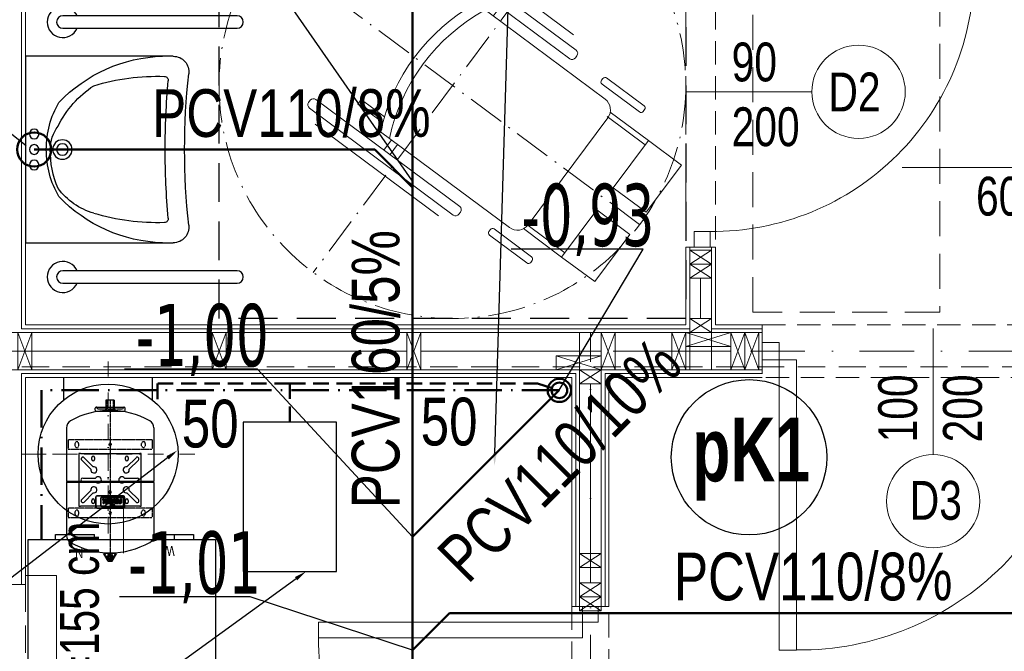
# Model space of a CAD drawing. Header units: inches. Extents: x 57112 to 98566, y -51777 to -16564.
# Tile 58 of 138: x 73683 to 73999, y -20567 to -20364. Entities that reach past the tile are written whole.
import ezdxf
from ezdxf import colors
from ezdxf.entities.mleader import LeaderData, LeaderLine
from ezdxf.lldxf.tags import DXFTag
from ezdxf.math import Vec2, Vec3

# ---------------------------------------------------------------- set-up
doc = ezdxf.new("R2010")
doc.units = ezdxf.units.IN
doc.header["$MEASUREMENT"] = 0
for name, pattern in [('ACAD_ISO10W100', [18.5, 12, -3, 0.5, -3]), ('DASHDOT', [1, 0.5, -0.25, 0, -0.25]), ('DASHED', [0.75, 0.5, -0.25]), ('HIDDEN', [0.375, 0.25, -0.125])]:
    doc.linetypes.add(name, pattern=pattern)
doc.layers.get('0').update_dxf_attribs({"color": 251, "lineweight": 0})
for name, color, linetype, lineweight in [('# 01 WODA SREDNICE', 184, 'Continuous', 0), ('# 06 KOCIOŁ', 202, 'Continuous', 30), ('## 02 KS NAD POSADZKĄ', 3, 'DASHED', 30), ('## 02 KS PION', 3, 'Continuous', 30), ('## 02 KS POD POSADZKĄ', 24, 'Continuous', 50), ('## 02 KS SREDNICE', 24, 'Continuous', 15), ('## 05 PODGRZEWACZ', 1, 'SOLID', 30), ('## 08 CENTRALA REKUP', 204, 'Continuous', 25), ('A10-łazienka', 250, 'Continuous', 0), ('CP_LOGO', 7, 'Continuous', 35), ('Kociol', 6, 'Continuous', 30), ('p--dach', 251, 'Continuous', 30), ('p--drzwi', 251, 'Continuous', 0), ('p--konst-słupy', 251, 'Continuous', 0), ('p--ocieplenie w.wew.', 251, 'Continuous', 0), ('p--okna', 251, 'Continuous', 0), ('p--opis drzwi', 252, 'Continuous', 0), ('p--opis okna', 251, 'Continuous', 0), ('p--opisy dodatkowe', 251, 'Continuous', 0), ('p--osie konstr', 250, 'DASHDOT', 15), ('p--podciąg', 251, 'Continuous', 0), ('p--płyta GK', 251, 'Continuous', 0), ('p--wyłaz', 251, 'Continuous', 0), ('p--łazienka NP', 250, 'Continuous', 25), ('p--ściana szkielet', 251, 'Continuous', 0)]:
    doc.layers.add(name, color=color, linetype=linetype, lineweight=lineweight)
for name, color, linetype in [('# 02 KS RZEDNE', 26, 'Continuous'), ('CP_AXIS', 143, 'DASHDOT'), ('cp_hidde', 203, 'HIDDEN'), ('Reflex_140', 140, 'Continuous')]:
    doc.layers.add(name, color=color, linetype=linetype)
doc.styles.add('1-100', font='arial.ttf', dxfattribs={"width": 0.75, "height": 18})
doc.styles.add('1-50', font='arial.ttf', dxfattribs={"width": 0.75, "height": 12.5})
doc.styles.add('GENERATED_STYLE_3', font='txt')
doc.styles.add('GENERATED_STYLE_7', font='arialbd.ttf', dxfattribs={"width": 0.75})
doc.styles.add('PZ', font='romand.shx', dxfattribs={"width": 0.7})
doc.styles.add('SLDTEXTSTYLE2', font='TXT', dxfattribs={"width": 0.605})
doc.styles.get("Standard").update_dxf_attribs({"font": 'arial.ttf', "width": 0.75})
doc.styles.add('STYL-1', font='arial.ttf', dxfattribs={"width": 0.75})
doc.linetypes.add('BATTING', pattern='A,0.0001,-0.1,[134,ltypeshp.shx,S=0.1,R=0,X=-0.1,Y=0],-0.2,[134,ltypeshp.shx,S=0.1,R=180,X=0.1,Y=0],-0.1', length=0.4001)
tags = doc.linetypes.add('SOLID', pattern=[10, 10, 0]).pattern_tags.tags
tags[6:7] = [DXFTag(74, 4), DXFTag(75, 0), DXFTag(340, '0'), DXFTag(46, 0.0), DXFTag(50, 0.0), DXFTag(44, 0.0), DXFTag(45, 0.0)]
tags[4:5] = [DXFTag(74, 4), DXFTag(75, 0), DXFTag(340, '0'), DXFTag(46, 0.0), DXFTag(50, 0.0), DXFTag(44, 0.0), DXFTag(45, 0.0)]
doc.dimstyles.new('PZ', dxfattribs={"dimscale": 0.5, "dimtxt": 2.2, "dimasz": 0, "dimexe": 0, "dimexo": 0, "dimgap": 0.5, "dimtad": 1, "dimdec": 1, "dimlfac": 0.1, "dimzin": 0, "dimdsep": 46, "dimtxsty": 'PZ', "dimcen": 0.09, "dimse1": 1, "dimse2": 1, "dimsd1": 1, "dimsd2": 1, "dimclrd": 8, "dimclre": 8, "dimclrt": 256, "dimadec": 0, "dimazin": 0, "dimtfac": 1, "dimtdec": 1, "dimtofl": 0, "dimtmove": 1, "dimatfit": 3, "dimfxl": 1, "dimtolj": 1, "dimtzin": 0, "dimarcsym": 0})

# ---------------------------------------------------------------- blocks, each defined once
blk = doc.blocks.new('znak-niepeł.')
at = {"linetype": 'ACAD_ISO10W100'}
for p, q in [((-44.78, 60.17), (44.78, -60.17)), ((-60.11, -44.74), (60.22, 44.82))]:
    blk.add_line(p, q, dxfattribs=at)
for p, q in [((6.52, 45.77), (-39.7, 11.37)), ((0.79, 45.85), (-38.86, 16.34)), ((8.84, 44.81), (8.33, 45.5)), ((-37.65, 8.61), (8.58, 43.01)), ((-4.98, 24.9), (3.02, 30.85)), ((4.08, 29.42), (-3.37, 23.87)), ((3.02, 30.85), (4.08, 29.42)), ((-7.61, 26.43), (-49, -4.38)), ((-13.28, 26.74), (-11.11, 23.83)), ((-15.26, 25.27), (-13.09, 22.35)), ((-39.96, 9.56), (-39.45, 8.87)), ((-49.51, 2.46), (-61.55, -6.5)), ((-60.06, -8.5), (-48.02, 0.46)), ((-47.85, 1.66), (-48.31, 2.28)), ((43.94, -4.5), (-2.29, -38.9)), ((29.35, -4.53), (21.9, -10.08)), ((22.42, -11.92), (30.42, -5.96)), ((30.42, -5.96), (29.35, -4.53)), ((46.26, -5.46), (45.74, -4.77)), ((-62.91, -17.73), (-50.66, -8.62)), ((-61.72, -7.7), (-61.26, -8.32)), ((-0.23, -41.66), (45.99, -7.26)), ((-61.88, -19.11), (-49.64, -10)), ((-49.89, -10.39), (-24.28, -44.8)), ((44.14, -12.41), (4.49, -41.92)), ((-18.26, -45.68), (23.13, -14.88)), ((-73.54, -25.65), (-62.91, -17.73)), ((-62.91, -17.73), (-51.63, -32.88)), ((17.65, -18.95), (20.1, -22.24)), ((19.63, -17.48), (22.08, -20.77)), ((-62.26, -40.8), (-73.54, -25.65)), ((-51.63, -32.88), (-62.26, -40.8)), ((-46.32, -40.01), (-56.96, -47.93)), ((-35.05, -55.17), (-46.32, -40.01)), ((-2.55, -40.71), (-2.04, -41.4)), ((-36.07, -53.79), (-23.83, -44.68)), ((-35.05, -55.17), (-22.8, -46.05)), ((-25.39, -55.09), (-13.35, -46.13)), ((-12.15, -46.31), (-11.68, -46.93)), ((-56.96, -47.93), (-45.68, -63.08)), ((-11.86, -48.13), (-23.9, -57.09)), ((-45.68, -63.08), (-35.05, -55.17)), ((-25.1, -56.91), (-25.56, -56.29))]:
    blk.add_line(p, q)
blk.add_circle((0.05, 0.04), 75, dxfattribs=at)
for centre, radius, start, end in [((7.29, 44.73), 1.29, 36.657, 126.657), ((7.81, 44.04), 1.29, 306.657, 36.657), ((-37.44, -27.86), 61.95, 12.0996, 61.2145), ((-40.29, -29.99), 61.95, 12.0996, 61.2145), ((-38.93, 10.33), 1.29, 126.657, 216.657), ((-38.42, 9.64), 1.29, 216.657, 306.657), ((-49, 1.77), 0.86, 36.657, 126.657), ((-48.54, 1.15), 0.86, 306.657, 36.657), ((-46.44, -7.83), 4.3, 126.657, 216.657), ((44.71, -5.54), 1.29, 36.657, 126.657), ((45.22, -6.23), 1.29, 306.657, 36.657), ((-61.03, -7.19), 0.86, 126.657, 216.657), ((-60.57, -7.81), 0.86, 216.657, 306.657), ((-1.52, -39.94), 1.29, 126.657, 216.657), ((-1, -40.63), 1.29, 216.657, 306.657), ((-20.83, -42.23), 4.3, 216.657, 306.657), ((-12.84, -46.82), 0.86, 36.657, 126.657), ((-12.37, -47.44), 0.86, 306.657, 36.657), ((-24.87, -55.78), 0.86, 126.657, 216.657), ((-24.41, -56.4), 0.86, 216.657, 306.657)]:
    blk.add_arc(centre, radius, start, end)
blk = doc.blocks.new('umyw-niepeł.')
for p, q in [((-30, -47.5), (-30, 0)), ((-30, 0), (30, 0)), ((30, 0), (30, -47.5))]:
    blk.add_line(p, q)
for centre, radius in [((-5, -2.81), 1.56), ((0, -2.81), 1.56), ((5, -2.81), 1.56), ((0, -11.88), 3.12), ((0, -11.88), 1.87)]:
    blk.add_circle(centre, radius)
for centre, radius, start, end in [((-0.15, -36.46), 29.75, 89.7122, 120.2976), ((0, -20.47), 12.5, 90, 126.8699), ((0.15, -36.46), 29.75, 59.7024, 90.2878), ((0.1, -39.96), 31.99, 67.1962, 90.1839), ((17.88, -45.46), 47.9, 133.6028, 178.3225), ((7.86, -41), 34.18, 116.6999, 146.1707), ((-0.98, -28.44), 22.46, 16.7253, 53.1301), ((-17.88, -45.46), 47.9, 1.6775, 46.3972), ((48, -42.57), 71.56, 163.2747, 181.6875), ((-48, -42.57), 71.56, 358.3125, 16.7253), ((-22.28, -44.64), 1.25, 181.6875, 276.5492), ((0, -295.23), 250.33, 89.9992, 95.0732), ((0, -295.23), 250.33, 84.9268, 90.0008), ((22.28, -44.64), 1.25, 263.4508, 358.3125), ((-25, -47.5), 5, 180, 277.7128), ((25, -47.5), 5, 262.2872, 0), ((0, -278.94), 227.79, 83.8689, 96.1311)]:
    blk.add_arc(centre, radius, start, end)
blk = doc.blocks.new('drzwi-90-100')
for p, q in [((10.1, 87.38), (5.05, 87.38)), ((5.05, 87.38), (5.05, 2.53)), ((10.1, 2.53), (10.1, 87.38)), ((5.05, 2.53), (0, 2.53)), ((0, 2.53), (0, -2.53)), ((5.05, -2.53), (5.05, 2.53)), ((5.05, 2.53), (10.1, 2.53)), ((100, 2.53), (94.95, 2.53)), ((94.95, 2.53), (94.95, -2.53)), ((100, -2.53), (100, 2.53)), ((0, -2.53), (5.05, -2.53)), ((94.95, -2.53), (100, -2.53))]:
    blk.add_line(p, q)
blk.add_arc((10.8, 3.23), 84.15, 359.5233, 90.4767)
blk = doc.blocks.new('okno-110-33.15')
at = {"linetype": 'Continuous', "ltscale": 35}
for p, q in [((0, 39.15), (110, 39.15)), ((-3, -10), (113, -10))]:
    blk.add_line(p, q, dxfattribs=at)
for p, q in [((0, 39.15), (0, 33.15)), ((110, 33.15), (110, 39.15)), ((3, 33.15), (3, 21.95)), ((107, 21.95), (107, 33.15)), ((5, 21.95), (0, 21.95)), ((0, 21.95), (0, 16.95)), ((0, 21.95), (0, 0)), ((105, 21.95), (5, 21.95)), ((5, 16.95), (5, 21.95)), ((5, 20.61), (105, 20.61)), ((110, 21.95), (105, 21.95)), ((105, 21.95), (105, 16.95)), ((110, 0), (110, 21.95)), ((110, 16.95), (110, 21.95)), ((0, 16.95), (5, 16.95)), ((5, 18.45), (105, 18.45)), ((5, 16.95), (105, 16.95)), ((105, 16.95), (110, 16.95)), ((-3, 0), (-3, -10)), ((0, 0), (-3, 0)), ((110, 0), (113, 0)), ((113, 0), (113, -10))]:
    blk.add_line(p, q)
at = {"linetype": 'HIDDEN', "ltscale": 35}
for p, q in [((0, 33.15), (110, 33.15)), ((0, 0), (110, 0))]:
    blk.add_line(p, q, dxfattribs=at)
blk = doc.blocks.new('ukł.słupów-1K')
at = {"ltscale": 35}
for p, q in [((242.4, 316.5), (235.4, 316.5)), ((257.65, 278.05), (257.65, 290.05)), ((207, 278.01), (200, 278.01)), ((207, 200.5), (200, 200.5))]:
    blk.add_line(p, q, dxfattribs=at)
for p, q in [((235.4, 312), (242.4, 316.5)), ((235.4, 316.5), (242.4, 312)), ((235.4, 307.5), (242.4, 312)), ((235.4, 312), (242.4, 307.5)), ((235.4, 290.05), (242.4, 294.55)), ((235.4, 294.55), (242.4, 290.05)), ((19.5, 290.05), (24, 278.05)), ((24, 290.05), (19.5, 278.05)), ((82, 290.05), (86.5, 278.05)), ((86.5, 290.05), (82, 278.05)), ((144.5, 290.05), (149, 278.05)), ((149, 290.05), (144.5, 278.05)), ((207, 290.05), (211.5, 278.05)), ((211.5, 290.05), (207, 278.05)), ((229.65, 290.05), (234.15, 278.05)), ((234.15, 290.05), (229.65, 278.05)), ((234.15, 285.55), (248.65, 290.05)), ((234.15, 290.05), (248.65, 285.55)), ((248.65, 290.05), (253.15, 278.05)), ((253.15, 290.05), (248.65, 278.05)), ((253.15, 290.05), (257.65, 278.05)), ((257.65, 290.05), (253.15, 278.05)), ((192.5, 278.05), (207, 282.55)), ((192.5, 282.55), (207, 278.05)), ((200, 273.55), (207, 278.05)), ((200, 278.05), (207, 273.55)), ((200, 214.5), (207, 219)), ((200, 219), (207, 214.5)), ((200, 205), (207, 209.5)), ((200, 209.5), (207, 205)), ((200, 200.5), (207, 205)), ((200, 205), (207, 200.5))]:
    blk.add_line(p, q)
for points in [[(235.4, 316.5), (242.4, 316.5), (242.4, 312), (235.4, 312)], [(235.4, 312), (242.4, 312), (242.4, 307.5), (235.4, 307.5)], [(235.4, 294.55), (242.4, 294.55), (242.4, 290.05), (235.4, 290.05)], [(24, 290.05), (24, 278.05), (19.5, 278.05), (19.5, 290.05)], [(86.5, 290.05), (86.5, 278.05), (82, 278.05), (82, 290.05)], [(149, 290.05), (149, 278.05), (144.5, 278.05), (144.5, 290.05)], [(211.5, 290.05), (211.5, 278.05), (207, 278.05), (207, 290.05)], [(234.15, 290.05), (234.15, 278.05), (229.65, 278.05), (229.65, 290.05)], [(234.15, 290.05), (248.65, 290.05), (248.65, 285.55), (234.15, 285.55)], [(253.15, 290.05), (253.15, 278.05), (248.65, 278.05), (248.65, 290.05)], [(257.65, 290.05), (257.65, 278.05), (253.15, 278.05), (253.15, 290.05)], [(192.5, 282.55), (207, 282.55), (207, 278.05), (192.5, 278.05)], [(200, 278.05), (207, 278.05), (207, 273.55), (200, 273.55)], [(200, 219), (207, 219), (207, 214.5), (200, 214.5)], [(200, 209.5), (207, 209.5), (207, 205), (200, 205)], [(200, 205), (207, 205), (207, 200.5), (200, 200.5)]]:
    blk.add_lwpolyline(points, close=True)
blk = doc.blocks.new('uchwyt stojący')
at = {"linetype": 'Continuous', "ltscale": 12}
for points in [[(58, 2), (2, 2)], [(2, -2), (58, -2)]]:
    blk.add_lwpolyline(points, dxfattribs=at)
for centre, radius, start, end in [((58, 0), 5, 203.5782, 156.4218), ((2, 0), 2, 90, 270), ((58, 0), 2, 270, 90)]:
    blk.add_arc(centre, radius, start, end, dxfattribs=at)
blk = doc.blocks.new('A$C6761D7C6')
at = {"layer": 'CP_AXIS', "color": 0}
blk.add_line((517.7, 140), (0, 140), dxfattribs=at)
at = {"layer": 'cp_hidde', "color": 0}
for p, q in [((140.2, 275), (140.2, 5)), ((170.2, 275), (140.2, 275)), ((170.2, 5), (170.2, 275)), ((360.2, 275), (360.2, 5)), ((390.2, 275), (360.2, 275)), ((390.2, 5), (390.2, 275)), ((151.7, 252.8), (158.7, 252.8)), ((158.7, 241.3), (151.7, 241.3)), ((371.7, 252.8), (378.7, 252.8)), ((378.7, 241.3), (371.7, 241.3)), ((3, 143.6), (3, 136.4)), ((3.6, 144.6), (7.6, 147)), ((3.6, 135.4), (7.6, 133)), ((6.2, 144.5), (14.7, 144.5)), ((6.2, 144.5), (6.2, 135.5)), ((6.2, 135.5), (14.7, 135.5)), ((7.6, 147), (15.6, 147)), ((7.6, 147), (7.6, 133)), ((7.6, 133), (15.6, 133)), ((10.1, 148.5), (25.6, 157.9)), ((10.1, 148.5), (18.9, 148.5)), ((10.1, 148.5), (10.1, 131.5)), ((10.1, 131.5), (25.6, 122.1)), ((10.1, 131.5), (18.9, 131.5)), ((14.7, 144.5), (14.7, 135.5)), ((14.7, 143), (26.2, 143)), ((14.7, 137), (26.2, 137)), ((16.8, 144.5), (19.6, 146.2)), ((16.8, 145.8), (16.8, 134.2)), ((16.8, 135.5), (19.6, 133.8)), ((20.2, 147.3), (20.2, 132.7)), ((153.2, 143), (157.2, 143)), ((157.2, 137), (153.2, 137)), ((373.2, 143), (377.2, 143)), ((377.2, 137), (373.2, 137)), ((151.7, 38.8), (158.7, 38.8)), ((371.7, 38.8), (378.7, 38.8)), ((170.2, 5), (140.2, 5)), ((158.7, 27.3), (151.7, 27.3)), ((390.2, 5), (360.2, 5)), ((378.7, 27.3), (371.7, 27.3))]:
    blk.add_line(p, q, dxfattribs=at)
at = {"layer": 'cp_hidde', "color": 0, "extrusion": (-1, 1e-16, 0)}
for p, q in [((489.7, 179), (489.7, 101)), ((495.7, 153.5), (489.7, 153.5)), ((517.7, 149.5), (489.7, 149.5)), ((517.7, 130.6), (489.7, 130.6)), ((495.7, 126.6), (489.7, 126.6))]:
    blk.add_line(p, q, dxfattribs=at)
at = {"layer": 'cp_hidde', "color": 0}
for centre, radius, start, end in [((151.7, 247), 5.75, 90, 270), ((158.7, 247), 5.75, 270, 90), ((371.7, 247), 5.75, 90, 270), ((378.7, 247), 5.75, 270, 90), ((492.7, 179), 3, 90, 180), ((492.7, 185), 3, 270, 0), ((153.2, 140), 3, 90, 270), ((157.2, 140), 3, 270, 90), ((373.2, 140), 3, 90, 270), ((377.2, 140), 3, 270, 90), ((492.7, 101), 3, 180, 270), ((492.7, 95), 3, 0, 90), ((151.7, 33), 5.75, 90, 270), ((158.7, 33), 5.75, 270, 90), ((371.7, 33), 5.75, 90, 270), ((378.7, 33), 5.75, 270, 90)]:
    blk.add_arc(centre, radius, start, end, dxfattribs=at)
for centre, major_axis, ratio, start_param, end_param in [((25, 159), (0, 1.26), 0.992948, 3.682012, 4.712389), ((4.2, 143.6), (-1.25, 0), 0.992603, -1.030377, 0), ((4.2, 136.4), (-1.25, 0), 0.992603, 0, 1.030377), ((15.6, 145.8), (0, 1.26), 0.994256, -1.570796, 0), ((15.6, 134.2), (0, 1.26), 0.994256, 3.141593, 4.712389), ((18.9, 147.3), (0, 1.26), 0.994256, -1.570796, 0), ((18.9, 132.7), (0, 1.26), 0.994256, 3.141593, 4.712389), ((18.9, 147.3), (0, 1.26), 0.994256, 3.693248, 4.712389), ((18.9, 132.7), (0, 1.26), 0.994256, -1.570796, -0.551655), ((25, 121), (0, 1.26), 0.99305, -1.570796, -0.54042)]:
    blk.add_ellipse(centre, major_axis=major_axis, ratio=ratio, start_param=start_param, end_param=end_param, dxfattribs=at)
at = {"layer": 'CP_LOGO', "color": 0, "extrusion": (-1, 6.12323e-17, 0)}
for p, q in [((171, 181.3), (171, 98.7)), ((175.8, 166.8), (175.8, 99.6)), ((205.5, 186.3), (176, 186.3)), ((202.6, 169.6), (178.6, 169.6)), ((185.2, 162.9), (188.2, 162.9)), ((185.2, 159.6), (185.2, 162.9)), ((188.4, 159.6), (185.2, 159.6)), ((200.3, 159.7), (197, 159.7)), ((197.5, 163), (200.3, 163)), ((200.3, 163), (200.3, 159.7)), ((205.4, 99.6), (205.4, 166.8)), ((210.5, 98.7), (210.5, 181.3)), ((179.2, 136.6), (200.3, 136.6)), ((179.2, 133.3), (179.2, 136.6)), ((200.3, 133.3), (179.2, 133.3)), ((179.2, 131.6), (182.3, 131.6)), ((179.2, 129.3), (179.2, 131.6)), ((182.3, 131.6), (182.3, 130)), ((183.6, 128.8), (185.2, 128.8)), ((185.2, 154.9), (188.4, 154.9)), ((185.2, 151.6), (185.2, 154.9)), ((188.2, 151.6), (185.2, 151.6)), ((185.2, 143.9), (185.2, 145)), ((185.2, 131.3), (188, 131.3)), ((185.2, 128.8), (185.2, 131.3)), ((187.9, 144.7), (187.9, 144.2)), ((188, 131.3), (188, 128.8)), ((188, 128.8), (200.3, 128.8)), ((191.5, 146.8), (190.8, 146.8)), ((190.8, 142.1), (191.5, 142.1)), ((194.7, 138.8), (190.9, 138.8)), ((191, 157), (191, 157.5)), ((191, 150.1), (194, 150.1)), ((191.5, 142.1), (191.5, 146.8)), ((194, 150.1), (194, 142.1)), ((194, 142.1), (194.7, 142.1)), ((194.4, 157.8), (194.4, 157)), ((197.3, 154.9), (200.3, 154.9)), ((200.3, 151.7), (197.4, 151.7)), ((197.4, 149.4), (200.3, 149.4)), ((197.4, 144.9), (197.4, 149.4)), ((200.3, 154.9), (200.3, 151.7)), ((200.3, 149.4), (200.3, 144.4)), ((200.3, 136.6), (200.3, 133.3)), ((200.3, 136.6), (200.3, 136.6)), ((200.3, 128.8), (200.3, 125.5)), ((178.6, 96.8), (202.6, 96.8)), ((185.2, 125.5), (182.9, 125.5)), ((185.2, 123.5), (185.2, 125.5)), ((188, 123.5), (185.2, 123.5)), ((185.2, 116.7), (185.2, 117.7)), ((185.2, 110.5), (188.2, 110.5)), ((185.2, 110.5), (185.2, 110.5)), ((185.2, 108.1), (185.2, 110.5)), ((187.9, 117.4), (187.9, 116.9)), ((188, 125.5), (188, 123.5)), ((200.3, 125.5), (188, 125.5)), ((188.2, 110.5), (188.2, 108.8)), ((200.3, 103.3), (189.9, 103.3)), ((190.7, 106.6), (200.3, 106.6)), ((191.5, 119.6), (190.8, 119.6)), ((190.8, 114.8), (191.5, 114.8)), ((194.7, 111.6), (190.9, 111.6)), ((191, 122.8), (194, 122.8)), ((191.5, 114.8), (191.5, 119.6)), ((194, 122.8), (194, 114.8)), ((194, 114.8), (194.7, 114.8)), ((197.4, 122.1), (200.3, 122.1)), ((197.4, 117.6), (197.4, 122.1)), ((200.3, 122.1), (200.3, 117.1)), ((200.3, 106.6), (200.3, 103.3)), ((200.3, 106.6), (200.3, 106.6)), ((200.3, 103.3), (200.3, 103.3)), ((176, 93.7), (205.5, 93.7))]:
    blk.add_line(p, q, dxfattribs=at)
at = {"layer": 'CP_LOGO', "color": 0}
for centre, radius, start, end in [((176, 181.3), 5, 90, 180), ((178.6, 166.8), 2.8, 90, 180), ((188.1, 155.7), 7.23, 69.4016, 89.5558), ((188.3, 154.8), 4.84, 77.4525, 88.5407), ((188.8, 157.1), 2.5, 47.8268, 78.6263), ((189.1, 157.6), 1.9, 358.0747, 44.2041), ((189, 158.1), 4.61, 36.1864, 69.5862), ((196.6, 157.8), 4.92, 110.5883, 141.7432), ((196.3, 157.7), 1.82, 119.0147, 176.8568), ((198.6, 151.3), 11.7, 95.3251, 108.3885), ((197.1, 156), 3.7, 92.1152, 118.2265), ((202.6, 166.8), 2.8, 0, 90), ((205.5, 181.3), 5, 0, 90), ((183.9, 129.4), 4.64, 180.4804, 204.1156), ((182.4, 128.8), 3.03, 205.5569, 230.1513), ((184, 130.1), 1.77, 180.0729, 196.1126), ((183.2, 129.8), 0.954, 195.8352, 246.9141), ((183.6, 130.6), 1.84, 248.0272, 270.9979), ((189.9, 145.2), 4.73, 102.9414, 182.7147), ((190, 143.8), 4.85, 178.4512, 255.8928), ((189.8, 144.8), 1.87, 123.8279, 182.3329), ((189.8, 144.1), 1.87, 177.6671, 236.1721), ((188.1, 158.8), 7.23, 270.4442, 290.5984), ((188.3, 159.7), 4.84, 271.4593, 282.5475), ((190.3, 143.9), 2.94, 103.1341, 122.2865), ((190.3, 145.1), 2.94, 237.7135, 256.8659), ((190.9, 141.8), 8.25, 89.5366, 104.6945), ((190.9, 147.3), 8.47, 255.5184, 269.4136), ((188.8, 157.5), 2.5, 281.3737, 312.1732), ((190.7, 141.8), 5.06, 89.3879, 102.4064), ((190.7, 147.2), 5.06, 257.5936, 270.6121), ((189.1, 156.9), 1.9, 315.7959, 1.9253), ((189, 156.4), 4.61, 290.4138, 323.8136), ((196.6, 156.7), 4.92, 218.2568, 249.4117), ((196.4, 157), 1.92, 181.9805, 250.9879), ((194.7, 144.9), 2.8, 268.2273, 313.4425), ((194.5, 147), 8.16, 271.0116, 282.2061), ((197.5, 159.1), 7.42, 249.7413, 269.7796), ((197.3, 159.3), 4.37, 249.5786, 271.0788), ((195.4, 143.7), 4.78, 280.4306, 343.2549), ((194.4, 144.8), 3, 320.0119, 1.6328), ((192.8, 144.5), 7.52, 343.484, 359.5372), ((176, 98.7), 5, 180, 270), ((178.6, 99.6), 2.8, 180, 270), ((183.3, 130.4), 4.84, 234.3624, 266.3354), ((189.9, 117.9), 4.73, 102.9414, 182.7147), ((190, 116.5), 4.85, 178.4512, 255.8928), ((191.2, 108.1), 6.08, 180.0504, 196.2962), ((189.2, 107.4), 3.91, 196.1174, 233.376), ((190.1, 109.4), 6.04, 237.2606, 268.2377), ((189.8, 117.5), 1.87, 123.8279, 182.3329), ((189.8, 116.9), 1.87, 177.6671, 236.1721), ((191.8, 108.8), 3.51, 180.0884, 188.1112), ((190.4, 108.6), 2.11, 187.3746, 215.2227), ((190.3, 116.6), 2.94, 103.1341, 122.2865), ((190.3, 117.8), 2.94, 237.7135, 256.8659), ((190, 108.4), 1.71, 217.2952, 248.5076), ((190.9, 114.6), 8.25, 89.5366, 104.6945), ((190.9, 120), 8.47, 255.5184, 269.4136), ((190.5, 109.7), 3.13, 248.9942, 266.3238), ((190.7, 114.5), 5.06, 89.3879, 102.4064), ((190.7, 119.9), 5.06, 257.5936, 270.6121), ((190.6, 111.4), 4.79, 265.9324, 270.1077), ((194.7, 117.6), 2.8, 268.2273, 313.4425), ((194.5, 119.7), 8.16, 271.0116, 282.2061), ((195.4, 116.4), 4.78, 280.4306, 343.2549), ((194.4, 117.5), 3, 320.0119, 1.6328), ((192.8, 117.2), 7.52, 343.484, 359.5372), ((202.6, 99.6), 2.8, 270, 0), ((205.5, 98.7), 5, 270, 0)]:
    blk.add_arc(centre, radius, start, end, dxfattribs=at)
at = {"layer": 'Reflex_140', "color": 0}
for p, q in [((253, 280), (82, 280)), ((256, 277), (253, 280)), ((253, 0), (253, 280)), ((429, 280), (256, 280)), ((256, 0), (256, 280)), ((176.7, 240.3), (176.7, 235.8)), ((346.7, 240.3), (176.7, 240.3)), ((176.7, 151.3), (176.7, 235.8)), ((219.9, 194.3), (190.5, 223.8)), ((198.2, 231.5), (227.7, 202.1)), ((256.2, 186.6), (256.2, 228.3)), ((267.2, 228.3), (267.2, 186.6)), ((295.7, 202.1), (325.2, 231.5)), ((332.9, 223.8), (303.5, 194.3)), ((346.7, 235.8), (346.7, 240.3)), ((346.7, 235.8), (346.7, 44.8)), ((189.7, 198.8), (195.7, 198.8)), ((327.7, 198.8), (333.7, 198.8)), ((0.6, 146.3), (24.3, 160.7)), ((26.2, 159.6), (26.2, 120.4)), ((195.7, 189.8), (189.7, 189.8)), ((333.7, 189.8), (327.7, 189.8)), ((481.7, 181), (482.7, 181)), ((482.7, 185), (482.7, 95)), ((0, 145.3), (0, 134.8)), ((0.6, 133.7), (24.3, 119.3)), ((26.2, 143), (27, 143)), ((26.2, 137), (27, 137)), ((176.7, 151.3), (176.7, 146.9)), ((176.7, 146.9), (176.7, 141.6)), ((176.7, 139), (176.7, 141.6)), ((176.7, 139), (176.7, 133.6)), ((176.7, 133.6), (176.7, 129.3)), ((176.7, 44.8), (176.7, 129.3)), ((220, 143.3), (224, 143.3)), ((224, 137.3), (220, 137.3)), ((481.7, 99), (482.7, 99)), ((189.7, 90.8), (195.7, 90.8)), ((195.7, 81.8), (189.7, 81.8)), ((190.5, 56.8), (219.9, 86.3)), ((227.7, 78.5), (198.2, 49)), ((256.2, 52.3), (256.2, 93.9)), ((267.2, 93.9), (267.2, 52.3)), ((325.2, 49), (295.7, 78.5)), ((303.5, 86.3), (332.9, 56.8)), ((327.7, 90.8), (333.7, 90.8)), ((333.7, 81.8), (327.7, 81.8)), ((176.7, 44.8), (176.7, 40.3)), ((176.7, 40.3), (346.7, 40.3)), ((346.7, 40.3), (346.7, 44.8)), ((253, 0), (82, 0)), ((256, 3), (253, 0)), ((429, 0), (256, 0))]:
    blk.add_line(p, q, dxfattribs=at)
at = {"layer": 'Reflex_140', "color": 0, "extrusion": (-1, 1e-16, 0)}
for p, q in [((485.7, 188), (492.7, 188)), ((495.7, 185), (495.7, 95)), ((517.7, 153.5), (495.7, 153.5)), ((517.7, 126.6), (517.7, 153.5)), ((517.7, 126.6), (495.7, 126.6)), ((485.7, 92), (492.7, 92))]:
    blk.add_line(p, q, dxfattribs=at)
at = {"layer": 'Reflex_140', "color": 0}
for centre, radius, start, end in [((285, 140), 258, 150.425, 209.575), ((82.4, 255), 25, 88.5768, 150.4075), ((429.6, 255), 25, 29.5925, 91.4232), ((227, 140), 258, 330.425, 29.575), ((194.3, 227.6), 5.5, 45, 225), ((261.7, 228.3), 5.5, 0, 180), ((329.1, 227.6), 5.5, 315, 135), ((189.7, 194.3), 4.5, 90, 270), ((195.7, 194.3), 4.5, 270, 90), ((229.7, 192.3), 10, 168.367, 101.633), ((293.7, 192.3), 10, 78.367, 11.633), ((327.7, 194.3), 4.5, 90, 270), ((333.7, 194.3), 4.5, 270, 90), ((261.7, 178.3), 10, 123.367, 56.633), ((485.7, 185), 3, 90, 180), ((492.7, 185), 3, 0, 90), ((220, 140.3), 3, 90, 270), ((224, 140.3), 3, 270, 90), ((229.7, 88.3), 10, 258.367, 191.633), ((261.7, 102.3), 10, 303.367, 236.633), ((293.7, 88.3), 10, 348.367, 281.633), ((485.7, 95), 3, 180, 270), ((492.7, 95), 3, 270, 0), ((189.7, 86.3), 4.5, 90, 270), ((195.7, 86.3), 4.5, 270, 90), ((327.7, 86.3), 4.5, 90, 270), ((333.7, 86.3), 4.5, 270, 90), ((194.3, 52.9), 5.5, 135, 315), ((261.7, 52.3), 5.5, 180, 0), ((329.1, 52.9), 5.5, 225, 45), ((82.4, 25), 25, 209.5925, 271.4232), ((429.6, 25), 25, 268.5768, 330.4075)]:
    blk.add_arc(centre, radius, start, end, dxfattribs=at)
for centre, ratio, start_param, end_param in [((25, 159.6), 0.992948, -1.570796, 0.54042), ((1.2, 145.3), 0.994256, 0.54042, 1.570796), ((1.2, 134.8), 0.994256, 1.570796, 2.601173), ((25, 120.4), 0.99305, 2.601173, 4.712389)]:
    blk.add_ellipse(centre, major_axis=(0, 1.26), ratio=ratio, start_param=start_param, end_param=end_param, dxfattribs=at)
blk = doc.blocks.new('A$C67504D38')
at = {"layer": '## 08 CENTRALA REKUP', "linetype": 'Continuous', "lineweight": 18}
for p, q in [((60.2, 32.4), (61.7, 32.4)), ((60.2, 26.15), (61.7, 26.15)), ((60.2, 19.9), (61.7, 19.9))]:
    blk.add_line(p, q, dxfattribs=at)
at = {"color": 192, "lineweight": 25}
for p, q in [((0, 1.65), (0, 85.85)), ((0, 85.85), (60.2, 85.85)), ((0, 1.65), (0, 85.85)), ((8.75, 87.5), (21.25, 87.5)), ((8.75, 85.85), (8.75, 87.5)), ((15, 85.85), (15, 87.5)), ((21.25, 85.85), (21.25, 87.5)), ((40.65, 87.5), (40.65, 85.85)), ((40.65, 87.5), (53.15, 87.5)), ((46.9, 87.5), (46.9, 85.85)), ((53.15, 87.5), (53.15, 85.85)), ((60.2, 85.85), (60.2, 1.65)), ((60.2, 85.85), (60.2, 1.65)), ((61.7, 32.4), (61.7, 19.9)), ((60.2, 1.65), (0, 1.65)), ((8.75, 0), (8.75, 1.65)), ((21.25, 0), (8.75, 0)), ((15, 0), (15, 1.65)), ((21.25, 0), (21.25, 1.65)), ((40.65, 1.65), (40.65, 0)), ((53.15, 0), (40.65, 0)), ((46.9, 1.65), (46.9, 0)), ((53.15, 1.65), (53.15, 0))]:
    blk.add_line(p, q, dxfattribs=at)
at = {"color": 7, "linetype": 'Continuous', "lineweight": 0, "char_height": 3.175, "rotation": 180, "style": 'SLDTEXTSTYLE2'}
for s, insert, attachment_point in [('\\fArial Narrow|b0|i0|c0|p0;\\W1;N', (15.08, 79.89), 3), ('\\fArial Narrow|b0|i0|c0|p0;\\W1;W', (43.63, 80.56), 3), ('\\fArial Narrow|b0|i0|c0|p0;\\W1;od góry', (32.36, 42.3), 1), ('\\fArial Narrow|b0|i0|c0|p0;\\W1;WYRZ', (42.47, 3.4), 3), ('\\fArial Narrow|b0|i0|c0|p0;\\W1;CZ', (13.7, 2.84), 3)]:
    blk.add_mtext(s, dxfattribs=dict(at, insert=insert, attachment_point=attachment_point))

msp = doc.modelspace()

# ---------------------------------------------------------------- linework, layer by layer
at = {"layer": '# 01 WODA SREDNICE', "linetype": 'Continuous'}
msp.add_line((73716.175, -20535.643, 159.745), (73716.175, -20520.643, 159.745), dxfattribs=at)
at = {"layer": '# 06 KOCIOŁ'}
for p, q in [((73696.964, -20479.133, 151.8), (73696.964, -20486.383, 151.8)), ((73725.453, -20479.133, 151.8), (73725.453, -20486.383, 151.8))]:
    msp.add_line(p, q, dxfattribs=at)
at = {"layer": '# 06 KOCIOŁ', "elevation": 151.8}
msp.add_lwpolyline([(73754.695, -20541.503), (73784.695, -20541.503), (73784.695, -20493.503), (73754.695, -20493.503)], close=True, dxfattribs=at)
at = {"layer": '# 06 KOCIOŁ'}
msp.add_circle((73711.243, -20503.771, 143.855), 22.5, dxfattribs=at)
at = {"layer": '## 02 KS NAD POSADZKĄ', "color": 6, "linetype": 'ACAD_ISO10W100', "lineweight": 50}
for p, q in [((73856.236, -20483.203, 151.8), (73689.823, -20483.203, 151.8)), ((73689.823, -20483.203, 151.8), (73689.823, -20531.28, 151.8))]:
    msp.add_line(p, q, dxfattribs=at)
at = {"layer": '## 02 KS NAD POSADZKĄ', "color": 3, "lineweight": 50, "ltscale": 10}
for p, q in [((73769.695, -20481.1, 151.8), (73727.16, -20481.1, 151.8)), ((73727.16, -20481.1, 151.8), (73727.16, -20487.785, 151.8)), ((73769.695, -20493.503, 151.8), (73769.695, -20481.1, 151.8)), ((73769.695, -20481.1, 151.8), (73849.219, -20481.1, 151.8)), ((73849.219, -20481.1, 151.8), (73856.236, -20483.203, 151.8))]:
    msp.add_line(p, q, dxfattribs=at)
at = {"layer": '## 02 KS PION', "color": 3, "lineweight": 50}
for centre, radius in [((73687.509, -20405.806, 151.8), 5.5), ((73856.275, -20483.274, 151.8), 3.75), ((73856.275, -20483.274, 151.8), 2.5)]:
    msp.add_circle(centre, radius, dxfattribs=at)
at = {"layer": '## 02 KS PION', "color": 3, "lineweight": 30}
msp.add_circle((73917.228, -20504.814, 151.8), 24.979, dxfattribs=at)
at = {"layer": '## 02 KS POD POSADZKĄ', "lineweight": 50}
for p, q in [((73809.084, -20306.712, 151.8), (73809.084, -20947.265, 151.8)), ((73687.509, -20405.806, 151.8), (73796.917, -20405.806, 151.8)), ((73796.917, -20405.806, 151.8), (73809.084, -20417.973, 151.8)), ((73856.236, -20483.203, 151.8), (73809.084, -20530.356, 151.8)), ((73820.949, -20554.974, 151.8), (73809.084, -20566.839, 151.8)), ((73820.949, -20554.974, 151.8), (74196.816, -20554.974, 151.8))]:
    msp.add_line(p, q, dxfattribs=at)
at = {"layer": '## 05 PODGRZEWACZ', "color": 217, "linetype": 'DASHDOT', "lineweight": 15, "ltscale": 10, "true_color": 0x93278f}
for p, q in [((73711.243, -20529.317, 143.855), (73711.243, -20473.965, 143.855)), ((73711.243, -20503.771, 143.855), (73683.66, -20503.771, 143.855)), ((73683.66, -20503.771, 143.855), (73740.077, -20503.771, 143.855)), ((73711.243, -20503.771, 143.855), (73711.243, -20529.317, 143.855))]:
    msp.add_line(p, q, dxfattribs=at)
at = {"linetype": 'HIDDEN', "lineweight": 25, "ltscale": 50, "elevation": 151.8}
msp.add_lwpolyline([(73896.896, -20460.173), (73746.896, -20460.173), (73746.896, -20310.173), (73896.896, -20310.173)], close=True, dxfattribs=at)
at = {"layer": 'p--dach', "linetype": 'HIDDEN', "lineweight": 20, "ltscale": 35}
msp.add_line((74702.906, -20475.683, 151.8), (73582.686, -20475.683, 151.8), dxfattribs=at)
at = {"layer": 'p--ocieplenie w.wew.', "linetype": 'BATTING', "ltscale": 3}
for p, q in [((73901.646, -20460.183, 151.8), (73901.646, -20447.233, 151.8)), ((73686.746, -20470.683, 151.8), (73744.746, -20470.683, 151.8)), ((73749.246, -20470.683, 151.8), (73807.246, -20470.683, 151.8)), ((73811.746, -20470.683, 151.8), (73869.746, -20470.683, 151.8)), ((73874.246, -20470.683, 151.8), (73892.396, -20470.683, 151.8)), ((73911.396, -20470.683, 151.8), (73896.896, -20470.683, 151.8)), ((73866.246, -20481.183, 151.8), (73866.246, -20535.733, 151.8)), ((73866.246, -20540.233, 151.8), (73866.246, -20545.233, 151.8))]:
    msp.add_line(p, q, dxfattribs=at)
at = {"layer": 'p--opis drzwi', "lineweight": 0}
for p, q in [((73896.896, -20387.233, 151.8), (73937.415, -20387.233, 151.8)), ((73976.396, -20463.433, 151.8), (73976.396, -20503.951, 151.8))]:
    msp.add_line(p, q, dxfattribs=at)
for centre in [(73952.415, -20387.233, 151.8), (73976.396, -20518.951, 151.8)]:
    msp.add_circle(centre, 15, dxfattribs=at)
at = {"layer": 'p--opisy dodatkowe'}
msp.add_line((74057.85, -20411.634, 151.8), (73966.449, -20411.634, 151.8), dxfattribs=at)
at = {"layer": 'p--osie konstr', "linetype": 'DASHDOT', "ltscale": 35}
for p, q in [((73866.246, -20684.733, 151.8), (73866.246, -20464.683, 151.8)), ((74707.345, -20470.683, 151.8), (73623.153, -20470.683, 151.8))]:
    msp.add_line(p, q, dxfattribs=at)
at = {"layer": 'p--podciąg', "linetype": 'HIDDEN', "ltscale": 30}
for p, q in [((73896.896, -20337.233, 151.8), (73896.896, -20437.233, 151.8)), ((73906.396, -20337.233, 151.8), (73906.396, -20437.233, 151.8)), ((73921.396, -20462.233, 151.8), (74031.396, -20462.233, 151.8)), ((74031.396, -20479.133, 151.8), (73921.396, -20479.133, 151.8)), ((73860.296, -20552.783, 151.8), (73860.296, -20652.783, 151.8)), ((73872.196, -20652.783, 151.8), (73872.196, -20552.783, 151.8))]:
    msp.add_line(p, q, dxfattribs=at)
at = {"layer": 'p--płyta GK', "ltscale": 35}
for p, q in [((73683.446, -20463.483, 151.8), (73683.446, -20217.333, 151.8)), ((73684.696, -20462.233, 151.8), (73684.696, -20218.583, 151.8)), ((73896.896, -20462.233, 151.8), (73896.896, -20437.233, 151.8)), ((73906.396, -20462.233, 151.8), (73906.396, -20437.233, 151.8)), ((73898.146, -20463.483, 151.8), (73683.446, -20463.483, 151.8)), ((73896.896, -20462.233, 151.8), (73684.696, -20462.233, 151.8)), ((73684.696, -20463.483, 151.8), (73684.696, -20463.433, 151.8)), ((73921.396, -20463.483, 151.8), (73905.146, -20463.483, 151.8)), ((73921.396, -20462.233, 151.8), (73906.396, -20462.233, 151.8)), ((73861.546, -20477.883, 151.8), (73683.446, -20477.883, 151.8)), ((73683.446, -20545.783, 151.8), (73683.446, -20477.883, 151.8)), ((73860.296, -20479.133, 151.8), (73684.696, -20479.133, 151.8)), ((73684.696, -20545.783, 151.8), (73684.696, -20479.133, 151.8)), ((73860.296, -20552.783, 151.8), (73860.296, -20479.133, 151.8)), ((73861.546, -20552.783, 151.8), (73861.546, -20477.883, 151.8)), ((73921.396, -20477.883, 151.8), (73870.946, -20477.883, 151.8)), ((73870.946, -20552.783, 151.8), (73870.946, -20477.883, 151.8)), ((73921.396, -20479.133, 151.8), (73872.196, -20479.133, 151.8)), ((73872.196, -20552.783, 151.8), (73872.196, -20479.133, 151.8))]:
    msp.add_line(p, q, dxfattribs=at)
at = {"layer": 'p--wyłaz', "linetype": 'HIDDEN', "lineweight": 0, "ltscale": 45, "elevation": 151.8}
msp.add_lwpolyline([(73978.49, -20458.101), (73918.49, -20458.101), (73918.49, -20338.101), (73978.49, -20338.101)], close=True, dxfattribs=at)
at = {"layer": 'p--ściana szkielet', "ltscale": 35}
for p, q in [((73906.396, -20437.233, 151.8), (73896.896, -20437.233, 151.8)), ((73898.146, -20476.683, 151.8), (73898.146, -20437.233, 151.8)), ((73905.146, -20476.683, 151.8), (73905.146, -20437.233, 151.8)), ((73921.396, -20464.683, 151.8), (73662.746, -20464.683, 151.8)), ((73862.746, -20552.783, 151.8), (73862.746, -20464.683, 151.8)), ((73869.746, -20552.783, 151.8), (73869.746, -20464.683, 151.8)), ((73921.396, -20477.933, 151.8), (73921.396, -20462.233, 151.8)), ((73921.396, -20476.683, 151.8), (73662.746, -20476.683, 151.8)), ((73872.196, -20552.783, 151.8), (73860.296, -20552.783, 151.8))]:
    msp.add_line(p, q, dxfattribs=at)
at = {"layer": 'p--ściana szkielet', "ltscale": 35, "elevation": 151.8}
msp.add_lwpolyline([(73684.696, -20545.783), (73662.746, -20545.783), (73662.746, -20548.783), (73651.546, -20548.783)], dxfattribs=at)

# ---------------------------------------------------------------- block references
at = {"layer": '# 06 KOCIOŁ', "xscale": 0.1, "yscale": 0.1, "zscale": 0.1, "rotation": 90}
msp.add_blockref('A$C6761D7C6', (73725.915, -20538.243, 159.745), dxfattribs=at)
at = {"layer": '## 08 CENTRALA REKUP', "color": 2, "lineweight": 30}
msp.add_blockref('A$C67504D38', (73685.594, -20617.13, 151.8), dxfattribs=at)
at = {"layer": 'A10-łazienka', "xscale": -1}
msp.add_blockref('znak-niepeł.', (73821.951, -20385.213, 151.8), dxfattribs=at)
at = {"layer": 'p--drzwi', "rotation": 270.0000000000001}
msp.add_blockref('drzwi-90-100', (73902.146, -20337.233, 151.8), dxfattribs=at)
at = {"layer": 'p--drzwi', "xscale": -1.1, "yscale": 1.1, "rotation": 180}
msp.add_blockref('drzwi-90-100', (73921.396, -20470.683, 151.8), dxfattribs=at)
at = {"layer": 'p--drzwi', "xscale": -1}
for rotation in [89.99999999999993, 89.99999999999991]:
    msp.add_blockref('drzwi-90-100', (73866.246, -20552.783, 151.8), dxfattribs=dict(at, rotation=rotation))
at = {"layer": 'p--konst-słupy'}
msp.add_blockref('ukł.słupów-1K', (73662.746, -20754.733, 151.8), dxfattribs=at)
at = {"layer": 'p--okna', "linetype": 'Continuous', "xscale": -1, "rotation": 89.9999999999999}
msp.add_blockref('okno-110-33.15', (73684.696, -20545.783, 151.8), dxfattribs=at)
at = {"layer": 'p--łazienka NP', "rotation": 180}
for p in [(73754.696, -20364.799, 151.8), (73754.696, -20446.806, 151.8)]:
    msp.add_blockref('uchwyt stojący', p, dxfattribs=at)
at = {"layer": 'p--łazienka NP', "xscale": -1, "rotation": 89.99999999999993}
msp.add_blockref('umyw-niepeł.', (73684.696, -20405.806, 151.8), dxfattribs=at)

# ---------------------------------------------------------------- texts
at = {"layer": '# 02 KS RZEDNE', "color": 3, "linetype": 'Continuous', "char_height": 20, "width": 279.26563, "attachment_point": 6, "line_spacing_factor": 0.500001, "style": 'PZ'}
for s, insert in [('\\fTahoma|b0|i0|c238|p32;-0,93', (73886.794, -20428.434, 151.8)), ('\\fTahoma|b0|i0|c238|p32;-1,00', (73762.865, -20467.08, 151.8)), ('\\fTahoma|b0|i0|c238|p32;-1,01', (73760.434, -20540.222, 151.8))]:
    msp.add_mtext(s, dxfattribs=dict(at, insert=insert))
at = {"layer": '## 02 KS PION', "color": 3, "lineweight": 50, "style": 'GENERATED_STYLE_7', "width": 0.7}
msp.add_text('pK1', height=20.4724, dxfattribs=at).set_placement((73898.99, -20512.544, 489.541))
at = {"layer": '## 02 KS SREDNICE', "linetype": 'Continuous', "style": 'GENERATED_STYLE_3', "width": 0.8}
for p in [(73725.422, -20401.761, 151.8), (73893.097, -20550.837, 151.8)]:
    msp.add_text('PCV110/8%', height=15.3543, dxfattribs=at).set_placement(p)
for s, rotation, p in [('PCV160/5%', 90, (73804.897, -20521.214, 159.745)), ('PCV110/10%', 45, (73826.88, -20545.86, 151.8))]:
    msp.add_text(s, height=15.3543, rotation=rotation, dxfattribs=at).set_placement(p)
at = {"layer": '## 02 KS SREDNICE', "color": 3, "linetype": 'Continuous', "style": 'GENERATED_STYLE_3', "width": 0.8}
for p in [(73734.928, -20501.658, 0), (73811.704, -20500.995, 0)]:
    msp.add_text('50', height=15.3543, dxfattribs=at).set_placement(p)
at = {"layer": 'p--opis drzwi', "lineweight": 0, "insert": (73911.625, -20371.396, 151.8), "char_height": 12.5, "width": 11.15966, "attachment_point": 1}
msp.add_mtext('90\\P200', dxfattribs=at)
at = {"layer": 'p--opis drzwi', "lineweight": 0, "char_height": 12.5, "width": 65.787, "attachment_point": 9, "style": 'STYL-1'}
for s, insert in [('D2', (73959.482, -20393.545, 151.8)), ('D3', (73985.619, -20525.089, 151.8))]:
    msp.add_mtext(s, dxfattribs=dict(at, insert=insert))
at = {"layer": 'p--opis drzwi', "lineweight": 0, "insert": (73992.233, -20478.161, 151.8), "char_height": 12.5, "width": 11.15966, "attachment_point": 9, "rotation": 90}
msp.add_mtext('100\\P200', dxfattribs=at)
at = {"layer": 'p--opis okna', "insert": (73712.059, -20525.529, 151.8), "char_height": 12.5, "width": 128.63421, "attachment_point": 9, "rotation": 90, "style": '1-100'}
msp.add_mtext('hp=155 cm', dxfattribs=at)
at = {"layer": 'p--opisy dodatkowe', "insert": (74054.221, -20393.73, 151.8), "char_height": 12.5, "width": 88.05585, "attachment_point": 3, "style": '1-50'}
msp.add_mtext('wyłaz\\P60x120 cm', dxfattribs=at)

# ---------------------------------------------------------------- leaders
at = {"layer": '# 02 KS RZEDNE', "color": 3, "linetype": 'Continuous', "has_arrowhead": 0, "annotation_type": 0, "has_hookline": 1, "hookline_direction": 1}
for points, text_width in [([(73808.913, -20415.614, 151.8), (73767.433, -20355.95, 151.8)], 43.05), ([(73684.974, -20404.638, 151.8), (73636.382, -20366.373, 151.8)], 43.05), ([(73856.236, -20483.203, 151.8), (73883.242, -20437.859, 151.8)], 42.434), ([(73809.084, -20530.356, 151.8), (73759.313, -20476.505, 151.8)], 42.742), ([(73809.084, -20566.839, 151.8), (73756.882, -20549.647, 151.8)], 41.958), ([(74072.724, -20554.367, 151.8), (74024.558, -20614.82, 151.8)], 42.728)]:
    msp.add_leader(points, dimstyle='PZ', override={"dimgap": 0.1, "dimclrd": 3}, dxfattribs=dict(at, text_width=text_width))
at = {"layer": '## 05 PODGRZEWACZ', "color": 1, "lineweight": 15}
ml = msp.add_multileader_mtext('Standard', dxfattribs=at)
ml.set_content('Podgrzewacz wody użytkowej wiszący 50l\\Pz wbudowanym zaworem mieszającym\\Podpływ z zaworu bezpieczeństwa podłączyć do kanalizacji poprzez syfon', color=256)
ml.set_leader_properties()
ml.build(insert=Vec2(0, 0))
ml.multileader.update_dxf_attribs({"dogleg_length": 52.872})
ctx = ml.context
ctx.base_point, ctx.char_height, ctx.plane_origin = Vec3(73905.938, -19924.672, 240.049), 15, Vec3(74069.233, -19186.438, 240.049)
notes = []
notes.append((ctx, [(0, (1, 1, 0), (73853.066, -19924.672, 240.049), (1, 0), 52.872, [(0, [(73835.413, -20507.441, 240.049)], 0, [])])]))
ctx.mtext.insert, ctx.mtext.width, ctx.mtext.flow_direction = Vec3(73907.938, -19914.975, 240.049), 301.81321, 5
at = {"layer": 'Kociol', "color": 217, "lineweight": 15, "ltscale": 1000, "true_color": 0x93278f}
ml = msp.add_multileader_mtext('Standard', dxfattribs=at)
ml.set_content('hydrofor 25l', color=(147, 39, 143))
ml.set_leader_properties(color=256, linetype='Continuous', lineweight=25)
ml.build(insert=Vec2(0, 0))
ctx = ml.context
ctx.base_point, ctx.char_height, ctx.plane_origin = Vec3(73473.8, -20617.978, 159.745), 15, Vec3(73743.319, -20197.664, 159.745)
ctx.text_align_type = 2
notes.append((ctx, [(0, (1, 1, 0), (73582.794, -20617.978, 159.745), (-1, 0), 24.22, [(0, [(73733.563, -20502.565, 159.745)], 0, [])])]))
ctx.mtext.insert, ctx.mtext.width, ctx.mtext.alignment, ctx.mtext.flow_direction = Vec3(73556.575, -20608.281, 159.745), 3769.1343, 3, 5
ml = msp.add_multileader_mtext('Standard', dxfattribs=at)
ml.set_content('stacja uzdatniania wody \\P', color=(147, 39, 143))
ml.set_leader_properties(color=256, linetype='Continuous', lineweight=25)
ml.build(insert=Vec2(0, 0))
ctx = ml.context
ctx.base_point, ctx.char_height, ctx.plane_origin = Vec3(73441.02, -20642.958, 159.745), 15, Vec3(73752.998, -20214.147, 159.745)
ctx.text_align_type = 2
notes.append((ctx, [(0, (1, 1, 0), (73635.323, -20642.958, 159.745), (-1, 0), 24.22, [(0, [(73774.885, -20541.503, 159.745)], 0, [])])]))
ctx.mtext.insert, ctx.mtext.width, ctx.mtext.alignment, ctx.mtext.flow_direction = Vec3(73609.104, -20633.26, 159.745), 3769.1343, 3, 5
for ctx, leaders in notes:
    for number, flags, end, landing, length, lines in leaders:
        leader = LeaderData()
        leader.index, (leader.has_last_leader_line, leader.has_dogleg_vector, leader.attachment_direction) = number, flags
        leader.last_leader_point, leader.dogleg_vector, leader.dogleg_length = Vec3(end), Vec3(landing), length
        for number, points, colour, breaks in lines:
            line = LeaderLine()
            line.index, line.vertices, line.color, line.breaks = number, Vec3.list(points), colors.encode_raw_color(colour), breaks
            leader.lines.append(line)
        ctx.leaders.append(leader)

doc.saveas('drawing.dxf')
